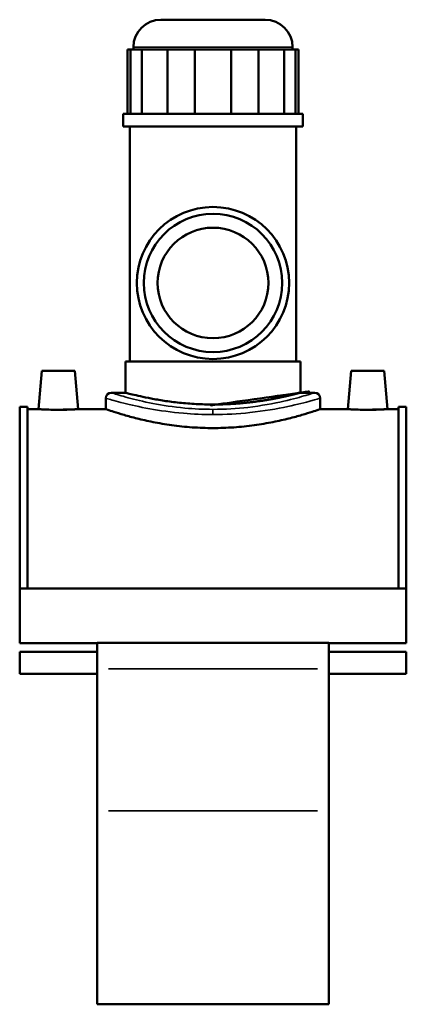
# Model space of a CAD drawing. Header units: millimetres. Extents: x -106 to 1348, y -131 to 1580.
# Tile 7 of 8: x 965 to 1141, y 295 to 743. Entities that reach past the tile are written whole.
import ezdxf

# ---------------------------------------------------------------- set-up
doc = ezdxf.new("R2010")
doc.units = ezdxf.units.MM
doc.layers.add('Visible (ANSI)', color=7, linetype='Continuous', lineweight=50)
doc.layers.add('Visible Narrow (ANSI)', color=7, linetype='Continuous', lineweight=35)

msp = doc.modelspace()

# ---------------------------------------------------------------- linework, layer by layer
at = {"layer": 'Visible (ANSI)'}
for p, q in [((1029.032434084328, 743.3023715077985), (1076.482434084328, 743.3023715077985)), ((1013.823793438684, 729.6523715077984), (1015.221973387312, 729.6523715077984)), ((1013.823793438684, 729.6523715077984), (1013.823793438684, 700.4023715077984)), ((1020.386872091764, 729.6523715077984), (1015.221973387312, 729.6523715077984)), ((1015.221973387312, 729.6523715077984), (1015.221973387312, 700.4023715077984)), ((1016.532434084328, 729.6523715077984), (1016.532434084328, 730.8023715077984)), ((1020.386872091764, 700.4023715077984), (1020.386872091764, 729.6523715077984)), ((1020.386872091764, 729.6523715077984), (1032.044838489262, 729.6523715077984)), ((1044.514006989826, 729.6523715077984), (1032.044838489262, 729.6523715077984)), ((1032.044838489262, 729.6523715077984), (1032.044838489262, 700.4023715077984)), ((1044.514006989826, 700.4023715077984), (1044.514006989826, 729.6523715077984)), ((1044.514006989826, 729.6523715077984), (1061.000861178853, 729.6523715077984)), ((1073.470029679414, 729.6523715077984), (1061.000861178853, 729.6523715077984)), ((1061.000861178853, 729.6523715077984), (1061.000861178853, 700.4023715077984)), ((1073.470029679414, 700.4023715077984), (1073.470029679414, 729.6523715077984)), ((1073.470029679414, 729.6523715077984), (1085.127996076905, 729.6523715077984)), ((1090.292894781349, 729.6523715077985), (1085.127996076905, 729.6523715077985)), ((1085.127996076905, 729.6523715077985), (1085.127996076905, 700.4023715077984)), ((1088.982434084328, 729.6523715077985), (1088.982434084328, 730.8023715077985)), ((1090.29289478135, 700.4023715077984), (1090.29289478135, 729.6523715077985)), ((1090.29289478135, 729.6523715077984), (1091.691074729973, 729.6523715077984)), ((1091.691074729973, 729.6523715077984), (1091.691074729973, 700.4023715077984)), ((1093.707434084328, 700.4023715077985), (1011.807434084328, 700.4023715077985)), ((1011.807434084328, 694.5523715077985), (1011.807434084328, 700.4023715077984)), ((1093.707434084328, 694.5523715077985), (1093.707434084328, 700.4023715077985)), ((1093.707434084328, 694.5523715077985), (1011.807434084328, 694.5523715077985)), ((1014.957434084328, 587.4523715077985), (1014.957434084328, 694.5523715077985)), ((1090.557434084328, 587.4523715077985), (1090.557434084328, 694.5523715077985)), ((1092.557434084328, 587.4523715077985), (1012.957434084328, 587.4523715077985)), ((1012.957434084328, 573.3023715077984), (1012.957434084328, 587.4523715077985)), ((1092.557434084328, 573.3023715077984), (1092.557434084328, 587.4523715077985)), ((974.8574340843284, 583.3023715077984), (973.3263824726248, 565.8023715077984)), ((989.8574340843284, 583.3023715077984), (974.8574340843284, 583.3023715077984)), ((989.8574340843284, 583.3023715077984), (991.3884856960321, 565.8023715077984)), ((1115.657434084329, 583.3023715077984), (1114.126382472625, 565.8023715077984)), ((1115.657434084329, 583.3023715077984), (1130.657434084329, 583.3023715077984)), ((1130.657434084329, 583.3023715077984), (1132.188485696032, 565.8023715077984)), ((1003.932434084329, 570.8023715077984), (1003.932434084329, 565.8023715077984)), ((1006.432434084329, 573.3023715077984), (1012.957434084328, 573.3023715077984)), ((1092.557434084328, 573.3023715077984), (1099.082434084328, 573.3023715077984)), ((1101.582434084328, 570.8023715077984), (1101.582434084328, 565.8023715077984)), ((964.757434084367, 484.112716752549), (964.7574340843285, 566.8023715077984)), ((964.7574340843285, 566.8023715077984), (968.2774340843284, 566.8023715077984)), ((968.2774340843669, 484.112716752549), (968.2774340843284, 566.8023715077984)), ((973.3263824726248, 565.8023715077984), (968.2774340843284, 565.8023715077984)), ((1003.932434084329, 565.8023715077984), (991.3884856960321, 565.8023715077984)), ((1114.126382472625, 565.8023715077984), (1101.582434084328, 565.8023715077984)), ((1137.237434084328, 565.8023715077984), (1132.188485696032, 565.8023715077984)), ((1137.237434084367, 484.112716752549), (1137.237434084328, 566.8023715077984)), ((1137.237434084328, 566.8023715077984), (1140.757434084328, 566.8023715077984)), ((1140.757434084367, 484.1127167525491), (1140.757434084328, 566.8023715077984)), ((964.7574340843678, 484.1127167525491), (964.7574340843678, 459.1127167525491)), ((1140.757434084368, 484.1127167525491), (964.7574340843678, 484.1127167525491)), ((1140.757434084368, 459.1127167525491), (1140.757434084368, 484.1127167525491)), ((999.9574340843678, 459.1127167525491), (964.7574340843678, 459.1127167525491)), ((999.9574340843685, 459.2440299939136), (999.957434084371, 447.3917480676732)), ((1105.557434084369, 459.2440299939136), (999.9574340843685, 459.2440299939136)), ((1105.557434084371, 447.3917480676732), (1105.557434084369, 459.2440299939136)), ((1140.757434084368, 459.1127167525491), (1105.557434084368, 459.1127167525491)), ((964.7574340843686, 455.2315299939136), (964.7574340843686, 445.2315299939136)), ((999.9574340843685, 455.2315299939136), (964.7574340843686, 455.2315299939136)), ((1140.757434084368, 455.2315299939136), (1105.557434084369, 455.2315299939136)), ((1140.757434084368, 445.2315299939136), (1140.757434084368, 455.2315299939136)), ((999.9574340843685, 445.2315299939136), (964.7574340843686, 445.2315299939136)), ((999.9574340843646, 382.7340582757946), (999.957434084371, 447.3917480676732)), ((1105.557434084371, 447.3917480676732), (1105.557434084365, 382.7340582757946)), ((1140.757434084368, 445.2315299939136), (1105.557434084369, 445.2315299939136)), ((999.9574340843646, 382.7340582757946), (999.9574340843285, 294.5523715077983)), ((1105.557434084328, 294.5523715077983), (1105.557434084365, 382.7340582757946)), ((1105.557434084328, 294.5523715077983), (999.9574340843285, 294.5523715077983))]:
    msp.add_line(p, q, dxfattribs=at)
for centre, radius in [((1052.757434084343, 623.3023715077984), 34.65), ((1052.757434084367, 623.3023715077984), 31.50000000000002), ((1052.757434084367, 623.3023715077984), 25.2)]:
    msp.add_circle(centre, radius, dxfattribs=at)
for centre, radius, start, end in [((1029.032434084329, 730.8023715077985), 12.5, 90, 180), ((1076.482434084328, 730.8023715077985), 12.5, 0, 90), ((1006.432434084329, 570.8023715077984), 2.5, 90, 180), ((1099.082434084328, 570.8023715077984), 2.5, 0, 90)]:
    msp.add_arc(centre, radius, start, end, dxfattribs=at)
for points, knots in [([(1092.557434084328, 573.3023715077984), (1092.557434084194, 573.3023715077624), (1092.31587617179, 573.2376613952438), (1091.302709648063, 572.9735413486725), (1090.531358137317, 572.7742992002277), (1088.496698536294, 572.2731165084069), (1087.231774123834, 571.9711868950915), (1084.313622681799, 571.3217269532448), (1082.660188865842, 570.9748147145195), (1079.140064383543, 570.3024322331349), (1077.151089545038, 569.9530513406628), (1072.816619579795, 569.2946397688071), (1070.471170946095, 568.9862836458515), (1065.572090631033, 568.4720699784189), (1063.014326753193, 568.2663272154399), (1057.862995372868, 567.9931153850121), (1055.26936377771, 567.9258827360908), (1052.75743408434, 567.9258827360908)], [18.0842770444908, 18.0842770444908, 18.08427704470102, 18.08427704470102, 18.83772122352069, 18.83772122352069, 19.59116540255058, 19.59116540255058, 20.34460958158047, 20.34460958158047, 21.09805376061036, 21.09805376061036, 21.85163266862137, 21.85163266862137, 22.60521157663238, 22.60521157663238, 23.35879048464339, 23.35879048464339, 24.1123693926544, 24.1123693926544, 24.1123693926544, 24.1123693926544]), ([(1052.75743408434, 567.9258827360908), (1050.24550439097, 567.9258827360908), (1047.651872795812, 567.9931153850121), (1042.500541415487, 568.2663272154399), (1039.942777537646, 568.4720699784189), (1035.043697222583, 568.9862836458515), (1032.698248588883, 569.2946397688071), (1028.363778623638, 569.9530513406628), (1026.374803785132, 570.3024322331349), (1022.854679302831, 570.9748147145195), (1021.201245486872, 571.3217269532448), (1018.283094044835, 571.9711868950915), (1017.018169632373, 572.2731165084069), (1014.983510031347, 572.7742992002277), (1014.2121585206, 572.9735413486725), (1013.198991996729, 573.2376613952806), (1012.957434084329, 573.3023715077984), (1012.957434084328, 573.3023715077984)], [0, 0, 0, 0, 0.7535789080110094, 0.7535789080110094, 1.507157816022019, 1.507157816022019, 2.260736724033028, 2.260736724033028, 3.014315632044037, 3.014315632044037, 3.767759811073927, 3.767759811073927, 4.521203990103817, 4.521203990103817, 5.274648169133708, 5.274648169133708, 6.028092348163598, 6.028092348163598, 6.028092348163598, 6.028092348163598]), ([(982.3574340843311, 565.5143058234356), (981.2212016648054, 565.5143058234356), (980.0098166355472, 565.5294099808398), (977.7829101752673, 565.5838943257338), (976.7673544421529, 565.6224822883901), (975.165405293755, 565.694806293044), (974.4718601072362, 565.7332405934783), (973.5523490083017, 565.7874070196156), (973.326382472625, 565.8023715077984), (973.3263824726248, 565.8023715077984)], [2.726089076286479, 2.726089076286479, 2.726089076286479, 2.726089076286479, 3.066958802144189, 3.066958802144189, 3.407828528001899, 3.407828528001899, 3.748481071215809, 3.748481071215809, 4.089133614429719, 4.089133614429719, 4.089133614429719, 4.089133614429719]), ([(991.3884856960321, 565.8023715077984), (991.388485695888, 565.8023715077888), (991.1625191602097, 565.7874070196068), (990.2430080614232, 565.7332405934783), (989.5494628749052, 565.694806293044), (987.9475137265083, 565.6224822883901), (986.9319579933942, 565.5838943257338), (984.705051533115, 565.5294099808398), (983.4936665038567, 565.5143058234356), (982.3574340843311, 565.5143058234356)], [6.815222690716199, 6.815222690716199, 6.81522269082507, 6.81522269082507, 7.155875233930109, 7.155875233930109, 7.496527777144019, 7.496527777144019, 7.837397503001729, 7.837397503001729, 8.17826722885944, 8.17826722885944, 8.17826722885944, 8.17826722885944]), ([(1052.757434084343, 557.1768252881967), (1049.664050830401, 557.1768252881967), (1046.47394933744, 557.2870273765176), (1040.145230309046, 557.7325523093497), (1037.006507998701, 558.0674124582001), (1031.000325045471, 558.9006605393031), (1028.127602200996, 559.3988025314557), (1022.820927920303, 560.4585026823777), (1020.386974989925, 561.0189844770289), (1016.080038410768, 562.0944993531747), (1014.055684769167, 562.6482198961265), (1010.479503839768, 563.6835078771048), (1008.927409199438, 564.1641400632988), (1006.428071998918, 564.9617394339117), (1005.478844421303, 565.2787400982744), (1004.230851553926, 565.6991882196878), (1003.932434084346, 565.8023715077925), (1003.932434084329, 565.8023715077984)], [0, 0, 0, 0, 0.9280149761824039, 0.9280149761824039, 1.856029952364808, 1.856029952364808, 2.784044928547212, 2.784044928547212, 3.712059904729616, 3.712059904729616, 4.639591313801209, 4.639591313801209, 5.567122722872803, 5.567122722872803, 6.494654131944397, 6.494654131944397, 7.422185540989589, 7.422185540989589, 7.422185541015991, 7.422185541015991]), ([(1101.582434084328, 565.8023715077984), (1101.582434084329, 565.8023715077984), (1101.284016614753, 565.6991882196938), (1100.036023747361, 565.2787400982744), (1099.086796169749, 564.9617394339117), (1096.587458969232, 564.1641400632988), (1095.035364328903, 563.6835078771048), (1091.459183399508, 562.6482198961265), (1089.434829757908, 562.0944993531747), (1085.127893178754, 561.0189844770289), (1082.693940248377, 560.4585026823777), (1077.387265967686, 559.3988025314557), (1074.514543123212, 558.9006605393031), (1068.508360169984, 558.0674124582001), (1065.369637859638, 557.7325523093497), (1059.040918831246, 557.2870273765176), (1055.850817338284, 557.1768252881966), (1052.757434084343, 557.1768252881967)], [22.26655662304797, 22.26655662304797, 22.26655662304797, 22.26655662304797, 23.19408803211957, 23.19408803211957, 24.12161944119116, 24.12161944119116, 25.04915085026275, 25.04915085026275, 25.97668225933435, 25.97668225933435, 26.90469723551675, 26.90469723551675, 27.83271221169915, 27.83271221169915, 28.76072718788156, 28.76072718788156, 29.68874216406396, 29.68874216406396, 29.68874216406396, 29.68874216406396]), ([(1123.157434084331, 565.5143058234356), (1122.021201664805, 565.5143058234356), (1120.809816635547, 565.5294099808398), (1118.582910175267, 565.5838943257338), (1117.567354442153, 565.6224822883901), (1115.965405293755, 565.694806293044), (1115.271860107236, 565.7332405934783), (1114.352349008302, 565.7874070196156), (1114.126382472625, 565.8023715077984), (1114.126382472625, 565.8023715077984)], [0, 0, 0, 0, 0.3408697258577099, 0.3408697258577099, 0.6817394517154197, 0.6817394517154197, 1.02239199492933, 1.02239199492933, 1.36304453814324, 1.36304453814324, 1.36304453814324, 1.36304453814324]), ([(1132.188485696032, 565.8023715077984), (1132.188485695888, 565.8023715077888), (1131.96251916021, 565.7874070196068), (1131.043008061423, 565.7332405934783), (1130.349462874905, 565.694806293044), (1128.747513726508, 565.6224822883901), (1127.731957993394, 565.5838943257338), (1125.505051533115, 565.5294099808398), (1124.293666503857, 565.5143058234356), (1123.157434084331, 565.5143058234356)], [4.089133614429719, 4.089133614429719, 4.089133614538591, 4.089133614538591, 4.42978615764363, 4.42978615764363, 4.77043870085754, 4.77043870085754, 5.111308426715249, 5.111308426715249, 5.45217815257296, 5.45217815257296, 5.45217815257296, 5.45217815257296])]:
    msp.add_open_spline(points, degree=3, knots=knots, dxfattribs=at)
at = {"layer": 'Visible Narrow (ANSI)'}
for p, q in [((1088.536444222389, 730.8023715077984), (1016.978423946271, 730.8023715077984)), ((1052.757434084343, 565.6587181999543), (1052.757434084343, 563.4952669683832)), ((1005.237434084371, 447.3917480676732), (1100.277434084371, 447.3917480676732)), ((1100.277434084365, 382.7340582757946), (1005.237434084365, 382.7340582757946))]:
    msp.add_line(p, q, dxfattribs=at)
for points, knots in [([(1003.934920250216, 570.8001829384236), (1003.935429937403, 570.7997329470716), (1004.252671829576, 570.7061237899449), (1006.13709431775, 570.1544907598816), (1008.621454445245, 569.4310350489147), (1015.300232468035, 567.7490409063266), (1019.309418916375, 566.8254669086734), (1028.533816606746, 565.147649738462), (1033.749441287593, 564.3988091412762), (1043.642835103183, 563.54510535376), (1048.199243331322, 563.33895378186), (1052.757434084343, 563.33895378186)], [-22.24632824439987, -22.24632824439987, -22.24632824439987, -22.24632824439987, -21.31785854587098, -21.31785854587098, -19.47779103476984, -19.47779103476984, -17.80880007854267, -17.80880007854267, -16.14459792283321, -16.14459792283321, -14.83088315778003, -14.83088315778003, -14.83088315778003, -14.83088315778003]), ([(1052.757434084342, 565.7124551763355), (1048.432637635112, 565.7124551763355), (1044.109532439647, 565.9221008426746), (1034.722712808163, 566.7902741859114), (1029.774145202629, 567.5518069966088), (1021.022066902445, 569.2580617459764), (1017.218163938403, 570.1972895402), (1010.881361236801, 571.9077920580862), (1008.524208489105, 572.6435097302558), (1006.736274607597, 573.204492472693), (1006.435276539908, 573.2996882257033), (1006.434792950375, 573.3001458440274)], [14.83088315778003, 14.83088315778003, 14.83088315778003, 14.83088315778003, 16.14459792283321, 16.14459792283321, 17.80880007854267, 17.80880007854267, 19.47779103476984, 19.47779103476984, 21.31785854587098, 21.31785854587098, 22.24632824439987, 22.24632824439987, 22.24632824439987, 22.24632824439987]), ([(1099.081419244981, 573.3014010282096), (1099.081950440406, 573.301909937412), (1099.049888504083, 573.291966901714), (1098.629375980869, 573.1579139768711), (1097.291846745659, 572.7249208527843), (1092.67262916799, 571.3660107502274), (1089.240265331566, 570.4066494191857), (1080.375519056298, 568.3825190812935), (1074.768113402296, 567.3277225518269), (1063.580530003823, 566.0456838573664), (1058.171515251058, 565.7124551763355), (1052.757434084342, 565.7124551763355)], [37.07721983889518, 37.07721983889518, 37.07721983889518, 37.07721983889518, 37.3816841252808, 37.3816841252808, 39.04705497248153, 39.04705497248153, 40.85506921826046, 40.85506921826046, 42.84804990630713, 42.84804990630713, 44.4926494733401, 44.4926494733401, 44.4926494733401, 44.4926494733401]), ([(1052.757434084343, 563.33895378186), (1058.463694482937, 563.33895378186), (1064.164615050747, 563.6666286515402), (1075.955953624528, 564.9273000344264), (1081.865971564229, 565.9645166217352), (1091.209117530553, 567.9549114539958), (1094.826714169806, 568.8982834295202), (1099.695214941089, 570.2345450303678), (1101.104926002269, 570.6603216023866), (1101.548132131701, 570.7921403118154), (1101.581924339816, 570.8019176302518), (1101.581364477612, 570.8014172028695)], [-44.4926494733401, -44.4926494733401, -44.4926494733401, -44.4926494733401, -42.84804990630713, -42.84804990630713, -40.85506921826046, -40.85506921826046, -39.04705497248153, -39.04705497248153, -37.3816841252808, -37.3816841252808, -37.07721983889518, -37.07721983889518, -37.07721983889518, -37.07721983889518])]:
    msp.add_open_spline(points, degree=3, knots=knots, dxfattribs=at)

doc.saveas('drawing.dxf')
